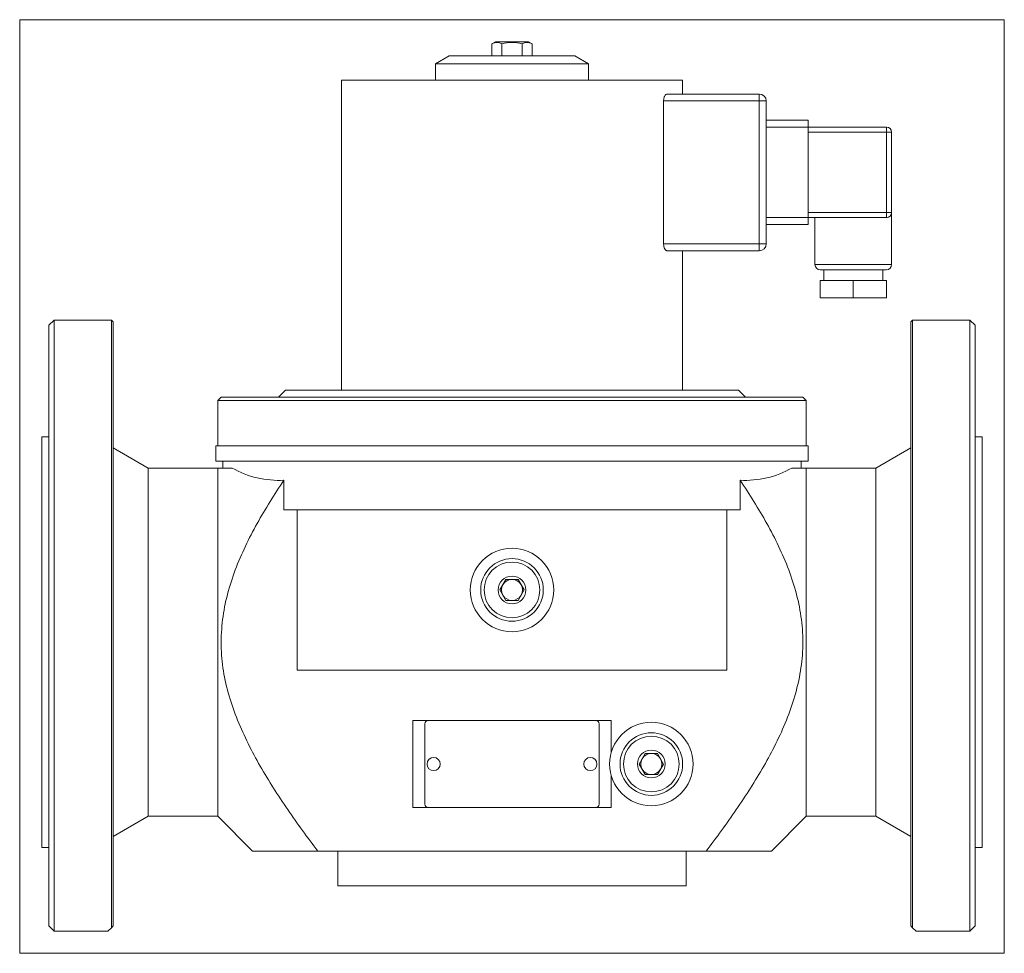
# Model space of a CAD drawing. Extents: x 2.7 to 13.8, y 0.7 to 11.2.
import ezdxf
from ezdxf.xclip import XClip

# ---------------------------------------------------------------- set-up
doc = ezdxf.new("R2010")
doc.units = 0
doc.header["$MEASUREMENT"] = 0
doc.header["$XCLIPFRAME"] = 2
doc.layers.get('0').update_dxf_attribs({"linetype": 'CONTINUOUS'})
for name, color, linetype in [('CEWKA_40-65', 7, 'CONTINUOUS'), ('K-006GOT_', 7, 'CONTINUOUS'), ('T-026', 7, 'CONTINUOUS'), ('WA_031_01_00_005', 7, 'CONTINUOUS'), ('WA_031_01_00_010', 7, 'CONTINUOUS'), ('WA_065_01_00_001', 7, 'CONTINUOUS'), ('WA_067_01_02BEZ_', 7, 'CONTINUOUS'), ('Ś-006M6X12SZEŚC_', 7, 'CONTINUOUS')]:
    doc.layers.add(name, color=color, linetype=linetype)

# ---------------------------------------------------------------- blocks, each defined once
blk = doc.blocks.new('SE1')
at = {"layer": 'CEWKA_40-65', "color": 7, "linetype": 'CONTINUOUS', "lineweight": 0}
for p, q in [((6.33, 10.523), (10.188, 10.523)), ((6.33, 10.523), (6.33, 7.019)), ((10.188, 10.366), (10.188, 10.523)), ((10.011, 10.366), (11.054, 10.366)), ((11.054, 10.366), (11.054, 10.287)), ((11.054, 10.287), (9.973, 10.287)), ((9.973, 8.673), (9.973, 10.287)), ((11.133, 10.287), (11.054, 10.287)), ((11.054, 8.673), (11.054, 10.287)), ((11.133, 10.287), (11.133, 8.673)), ((11.133, 10.07), (11.605, 10.07)), ((11.605, 10.07), (11.605, 9.992)), ((11.605, 9.992), (11.133, 9.992)), ((11.605, 9.992), (11.605, 8.968)), ((11.605, 9.992), (12.491, 9.992)), ((12.491, 9.933), (11.605, 9.933)), ((12.491, 9.992), (12.491, 9.933)), ((12.55, 9.933), (12.491, 9.933)), ((12.491, 9.027), (12.491, 9.933)), ((12.55, 9.933), (12.55, 9.027)), ((11.605, 9.027), (12.491, 9.027)), ((12.55, 9.027), (12.491, 9.027)), ((12.491, 9.027), (12.491, 8.968)), ((12.55, 8.437), (12.55, 9.027)), ((11.133, 8.968), (11.605, 8.968)), ((11.605, 8.968), (11.605, 8.889)), ((12.491, 8.968), (11.605, 8.968)), ((11.684, 8.968), (11.684, 8.437)), ((11.605, 8.889), (11.133, 8.889)), ((9.973, 8.673), (11.054, 8.673)), ((11.054, 8.594), (10.011, 8.594)), ((10.188, 7.019), (10.188, 8.594)), ((11.054, 8.673), (11.054, 8.594)), ((11.133, 8.673), (11.054, 8.673)), ((12.55, 8.437), (11.684, 8.437)), ((11.743, 8.377), (12.491, 8.377)), ((11.783, 8.377), (11.783, 8.259)), ((12.452, 8.259), (12.452, 8.377)), ((12.117, 8.259), (11.743, 8.259)), ((11.743, 8.062), (11.743, 8.259)), ((12.491, 8.259), (12.117, 8.259)), ((12.117, 8.062), (12.117, 8.259)), ((12.491, 8.062), (12.491, 8.259)), ((12.117, 8.062), (11.743, 8.062)), ((12.491, 8.062), (12.117, 8.062))]:
    blk.add_line(p, q, dxfattribs=at)
for centre, radius, start, end in [((11.054, 10.287), 0.0787, 0, 90), ((12.491, 9.933), 0.0591, 0, 90), ((12.491, 9.027), 0.0591, 270, 360), ((11.054, 8.673), 0.0787, 270, 360), ((11.743, 8.437), 0.0591, 180, 270), ((12.491, 8.437), 0.0591, 270, 360)]:
    blk.add_arc(centre, radius, start, end, dxfattribs=at)
for points, knots in [([(10.011, 10.366), (10.007, 10.366), (10.002, 10.364), (9.993, 10.356), (9.989, 10.351), (9.983, 10.34), (9.982, 10.337), (9.979, 10.328), (9.977, 10.323), (9.975, 10.314), (9.974, 10.308), (9.973, 10.298), (9.973, 10.292), (9.973, 10.287)], [0, 0, 0, 0, 0.25, 0.25, 0.5, 0.5, 0.625, 0.625, 0.75, 0.75, 0.875, 0.875, 1, 1, 1, 1]), ([(9.973, 8.673), (9.973, 8.667), (9.973, 8.662), (9.974, 8.651), (9.975, 8.646), (9.978, 8.631), (9.981, 8.623), (9.987, 8.612), (9.989, 8.609), (9.993, 8.604), (9.995, 8.601), (10, 8.598), (10.002, 8.596), (10.007, 8.594), (10.009, 8.594), (10.011, 8.594)], [0, 0, 0, 0, 0.125, 0.125, 0.25, 0.25, 0.5, 0.5, 0.625, 0.625, 0.75, 0.75, 0.875, 0.875, 1, 1, 1, 1])]:
    blk.add_open_spline(points, degree=3, knots=knots, dxfattribs=at)
at = {"layer": 'K-006GOT_', "color": 7, "linetype": 'CONTINUOUS', "lineweight": 0}
for centre in [(7.373, 2.791), (9.145, 2.791)]:
    blk.add_circle(centre, 0.0745, dxfattribs=at)
at = {"layer": 'T-026', "color": 7, "linetype": 'CONTINUOUS', "lineweight": 0}
for p, q in [((7.275, 2.338), (7.275, 3.244)), ((7.314, 3.283), (9.204, 3.283)), ((9.243, 3.244), (9.243, 2.338)), ((9.204, 2.299), (7.314, 2.299))]:
    blk.add_line(p, q, dxfattribs=at)
for centre, start, end in [((7.314, 3.244), 90, 180), ((9.204, 3.244), 0, 90), ((7.314, 2.338), 180, 270), ((9.204, 2.338), 270, 360)]:
    blk.add_arc(centre, 0.0394, start, end, dxfattribs=at)
at = {"layer": 'WA_031_01_00_005', "color": 7, "linetype": 'CONTINUOUS', "lineweight": 0}
for p, q in [((7.55, 10.799), (7.393, 10.708)), ((8.968, 10.799), (7.55, 10.799)), ((9.125, 10.708), (8.968, 10.799)), ((7.393, 10.708), (9.125, 10.708)), ((7.393, 10.708), (7.393, 10.523)), ((9.125, 10.523), (9.125, 10.708))]:
    blk.add_line(p, q, dxfattribs=at)
at = {"layer": 'WA_031_01_00_010', "color": 7, "linetype": 'CONTINUOUS', "lineweight": 0}
for p, q in [((8.123, 4.759), (8.191, 4.877)), ((8.191, 4.877), (8.327, 4.877)), ((8.327, 4.877), (8.395, 4.759)), ((8.191, 4.641), (8.123, 4.759)), ((8.395, 4.759), (8.327, 4.641)), ((8.327, 4.641), (8.191, 4.641)), ((9.697, 2.791), (9.766, 2.909)), ((9.766, 2.909), (9.902, 2.909)), ((9.902, 2.909), (9.97, 2.791)), ((9.766, 2.673), (9.697, 2.791)), ((9.97, 2.791), (9.902, 2.673)), ((9.902, 2.673), (9.766, 2.673))]:
    blk.add_line(p, q, dxfattribs=at)
for centre, radius in [((8.259, 4.759), 0.354), ((8.259, 4.759), 0.315), ((8.259, 4.759), 0.157), ((9.834, 2.791), 0.354), ((9.834, 2.791), 0.315), ((9.834, 2.791), 0.157)]:
    blk.add_circle(centre, radius, dxfattribs=at)
for centre, start, end in [((8.259, 4.759), 150, 210), ((8.259, 4.759), 90, 150), ((8.259, 4.759), 30, 90), ((8.259, 4.759), 330, 30), ((8.259, 4.759), 210, 270), ((8.259, 4.759), 270, 330), ((9.834, 2.791), 90, 150), ((9.834, 2.791), 30, 90), ((9.834, 2.791), 150, 210), ((9.834, 2.791), 330, 30), ((9.834, 2.791), 210, 270), ((9.834, 2.791), 270, 330)]:
    blk.add_arc(centre, 0.118, start, end, dxfattribs=at)
at = {"layer": 'WA_065_01_00_001', "color": 7, "linetype": 'CONTINUOUS', "lineweight": 0}
for p, q in [((5.7, 7.019), (5.621, 6.94)), ((5.7, 7.019), (10.818, 7.019)), ((10.897, 6.94), (10.818, 7.019)), ((4.972, 6.94), (4.932, 6.901)), ((4.932, 6.901), (4.932, 6.389)), ((4.932, 6.901), (11.586, 6.901)), ((11.546, 6.94), (4.972, 6.94)), ((11.586, 6.901), (11.546, 6.94)), ((11.586, 6.389), (11.586, 6.901))]:
    blk.add_line(p, q, dxfattribs=at)
at = {"layer": 'WA_067_01_02BEZ_', "color": 7, "linetype": 'CONTINUOUS', "lineweight": 0}
for p, q in [((3.082, 7.811), (3.023, 7.751)), ((3.082, 7.811), (3.082, 0.901)), ((3.731, 7.811), (3.082, 7.811)), ((3.731, 0.94), (3.731, 7.811)), ((3.751, 7.791), (3.731, 7.811)), ((12.787, 7.811), (12.767, 7.791)), ((12.787, 0.94), (12.787, 7.811)), ((13.436, 7.811), (12.787, 7.811)), ((13.436, 0.901), (13.436, 7.811)), ((13.495, 7.751), (13.436, 7.811)), ((3.023, 7.751), (3.023, 0.96)), ((3.751, 0.96), (3.751, 7.791)), ((12.767, 0.96), (12.767, 7.791)), ((13.495, 0.96), (13.495, 7.751)), ((2.944, 6.492), (2.944, 1.846)), ((3.023, 6.492), (2.944, 6.492)), ((13.574, 6.492), (13.495, 6.492)), ((13.574, 6.492), (13.574, 1.846)), ((4.145, 6.137), (3.751, 6.365)), ((11.605, 6.389), (4.913, 6.389)), ((4.913, 6.389), (4.913, 6.216)), ((11.605, 6.216), (11.605, 6.389)), ((12.767, 6.365), (12.373, 6.137)), ((4.145, 6.137), (4.145, 2.2)), ((4.932, 6.137), (4.145, 6.137)), ((4.913, 6.216), (11.605, 6.216)), ((4.932, 6.137), (5.095, 6.137)), ((4.932, 6.137), (4.932, 2.2)), ((4.991, 6.216), (4.991, 6.137)), ((11.586, 6.137), (11.423, 6.137)), ((11.527, 6.137), (11.527, 6.216)), ((11.586, 6.137), (11.586, 2.2)), ((12.373, 6.137), (11.586, 6.137)), ((12.373, 2.2), (12.373, 6.137)), ((5.681, 5.665), (5.681, 6)), ((10.837, 5.665), (10.837, 6)), ((10.837, 5.665), (5.681, 5.665)), ((5.832, 3.854), (5.832, 5.665)), ((10.686, 3.854), (10.686, 5.665)), ((10.686, 3.854), (5.832, 3.854)), ((7.314, 3.283), (7.137, 3.283)), ((7.137, 3.283), (7.137, 2.299)), ((9.381, 3.283), (9.204, 3.283)), ((9.381, 2.926), (9.381, 3.283)), ((9.381, 2.299), (9.381, 2.656)), ((7.137, 2.299), (7.314, 2.299)), ((9.204, 2.299), (9.381, 2.299)), ((3.751, 1.973), (4.145, 2.2)), ((4.145, 2.2), (4.932, 2.2)), ((4.932, 2.2), (5.326, 1.807)), ((11.192, 1.807), (11.586, 2.2)), ((11.586, 2.2), (12.373, 2.2)), ((12.373, 2.2), (12.767, 1.973)), ((2.944, 1.846), (3.023, 1.846)), ((6.064, 1.807), (5.326, 1.807)), ((10.454, 1.807), (6.064, 1.807)), ((6.29, 1.807), (6.29, 1.413)), ((10.227, 1.413), (10.227, 1.807)), ((10.454, 1.807), (11.192, 1.807)), ((13.495, 1.846), (13.574, 1.846)), ((10.227, 1.413), (6.29, 1.413)), ((3.023, 0.96), (3.082, 0.901)), ((3.692, 0.901), (3.082, 0.901)), ((3.731, 0.94), (3.692, 0.901)), ((3.731, 0.94), (3.751, 0.96)), ((12.767, 0.96), (12.787, 0.94)), ((12.826, 0.901), (12.787, 0.94)), ((12.826, 0.901), (13.436, 0.901)), ((13.436, 0.901), (13.495, 0.96))]:
    blk.add_line(p, q, dxfattribs=at)
for centre in [(8.259, 4.759), (9.834, 2.791)]:
    blk.add_circle(centre, 0.472, dxfattribs=at)
for centre, start, end in [((5.625, 7.077), 240.5688, 272.9677), ((10.893, 7.077), 267.0323, 299.4312)]:
    blk.add_arc(centre, 1.079, start, end, dxfattribs=at)
for points in [[(5.681, 6), (5.574, 5.84), (5.471, 5.678), (5.285, 5.342), (5.2, 5.169), (5.063, 4.803), (5.012, 4.616), (4.976, 4.328), (4.97, 4.229), (4.974, 4.035), (4.982, 3.939), (5.028, 3.653), (5.085, 3.465), (5.23, 3.106), (5.317, 2.934), (5.509, 2.599), (5.614, 2.436), (5.833, 2.116), (5.947, 1.96), (6.064, 1.807)], [(10.837, 6), (10.944, 5.84), (11.047, 5.678), (11.233, 5.342), (11.318, 5.169), (11.455, 4.803), (11.506, 4.616), (11.542, 4.328), (11.548, 4.229), (11.544, 4.035), (11.535, 3.939), (11.49, 3.653), (11.433, 3.465), (11.288, 3.106), (11.201, 2.934), (11.009, 2.599), (10.904, 2.435), (10.685, 2.116), (10.571, 1.96), (10.454, 1.807)]]:
    blk.add_open_spline(points, degree=3, knots=[0, 0, 0, 0, 0.125, 0.125, 0.25, 0.25, 0.375, 0.375, 0.4375, 0.4375, 0.5, 0.5, 0.625, 0.625, 0.75, 0.75, 0.875, 0.875, 1, 1, 1, 1], dxfattribs=at)
at = {"layer": 'Ś-006M6X12SZEŚC_', "color": 7, "linetype": 'CONTINUOUS', "lineweight": 0}
for p, q in [((8.074, 10.956), (8.032, 10.932)), ((8.032, 10.932), (8.032, 10.799)), ((8.444, 10.956), (8.074, 10.956)), ((8.145, 10.932), (8.145, 10.799)), ((8.373, 10.932), (8.373, 10.799)), ((8.486, 10.932), (8.444, 10.956)), ((8.486, 10.932), (8.486, 10.799))]:
    blk.add_line(p, q, dxfattribs=at)
for centre, radius, start, end in [((8.089, 10.848), 0.101, 55.9012, 124.0185), ((8.259, 10.57), 0.38, 72.5866, 107.3933), ((8.429, 10.848), 0.101, 55.9721, 124.068)]:
    blk.add_arc(centre, radius, start, end, dxfattribs=at)

msp = doc.modelspace()

# ---------------------------------------------------------------- block references
at = {"color": 0, "lineweight": 0}
ref = msp.add_blockref('SE1', (0, 0), dxfattribs=at)
XClip(ref).set_block_clipping_path([(2.6940071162, 0.651081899), (13.8239287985, 11.2062000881)])
ref.dxf.unprotected_set("ltscale", 0)

doc.saveas('drawing.dxf')
